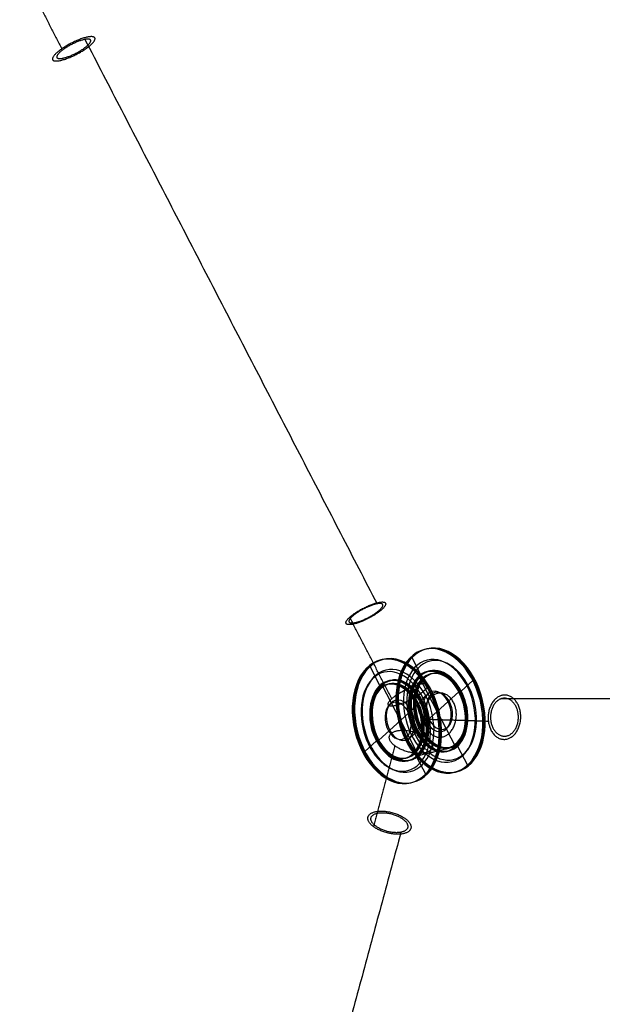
# Model space of a CAD drawing. Header units: millimetres. Extents: x 88174 to 90498, y -31828 to -30219.
# Tile 252 of 256: x 89668 to 89898, y -31439 to -31050. Entities that reach past the tile are written whole.
import ezdxf

# ---------------------------------------------------------------- set-up
doc = ezdxf.new("R2010")
doc.units = ezdxf.units.MM
doc.layers.add('Default', color=7, linetype='Continuous', true_color=0x000000)

msp = doc.modelspace()

# ---------------------------------------------------------------- linework, layer by layer
at = {"layer": 'Default'}
for p, q in [((89826.72, -31308.8, 1794.51), (89822.84, -31301.29, 1796.76)), ((89810.39, -31312.75, 1779.55), (89806.51, -31305.24, 1781.79)), ((89825.81, -31309.02, 1793.68), (89826.72, -31308.8, 1794.51)), ((89833.01, -31322.98, 1789.51), (89825.81, -31309.02, 1793.68)), ((89811.3, -31312.53, 1780.38), (89810.39, -31312.75, 1779.55)), ((89818.5, -31326.49, 1776.21), (89811.3, -31312.53, 1780.38)), ((89842.47, -31314.95, 1778.95), (89847.08, -31310.74, 1772.81)), ((89826.14, -31318.9, 1763.98), (89830.75, -31314.69, 1757.85)), ((89833.01, -31322.98, 1789.51), (89841.56, -31315.17, 1778.12)), ((89841.56, -31315.17, 1778.12), (89842.47, -31314.95, 1778.95)), ((89818.5, -31326.49, 1776.21), (89827.05, -31318.68, 1764.81)), ((89827.05, -31318.68, 1764.81), (89826.14, -31318.9, 1763.98)), ((89833.01, -31322.98, 1789.51), (89824.46, -31330.8, 1800.91)), ((89833.01, -31322.98, 1789.51), (89840.21, -31336.94, 1785.34)), ((89818.5, -31326.49, 1776.21), (89809.94, -31334.31, 1787.6)), ((89818.5, -31326.49, 1776.21), (89825.7, -31340.45, 1772.04)), ((89825.37, -31330.58, 1801.74), (89820.76, -31334.78, 1807.87)), ((89824.46, -31330.8, 1800.91), (89825.37, -31330.58, 1801.74)), ((89809.04, -31334.53, 1786.77), (89804.43, -31338.74, 1792.91)), ((89809.94, -31334.31, 1787.6), (89809.04, -31334.53, 1786.77)), ((89825.7, -31340.45, 1772.04), (89824.79, -31340.67, 1771.21)), ((89840.21, -31336.94, 1785.34), (89841.12, -31336.72, 1786.17)), ((89841.12, -31336.72, 1786.17), (89844.99, -31344.24, 1783.93)), ((89824.79, -31340.67, 1771.21), (89828.67, -31348.19, 1768.96))]:
    msp.add_line(p, q, dxfattribs=at)
at = {"layer": 'Default', "extrusion": (-0.129446, 0.984463, -0.11864)}
for points in [[(-84975.63, -3287.08), (-84976.56, -3286.24)], [(-84958.92, -3302.15), (-84957.99, -3302.99)], [(-84979.83, -3289.87), (-84978.9, -3290.71)], [(-84998.42, -3312.35), (-84999.35, -3311.51)], [(-84961.27, -3306.62), (-84962.19, -3305.78)], [(-84981.72, -3327.42), (-84980.79, -3328.26)], [(-84993.5, -3305.03), (-84992.58, -3305.87)], [(-84974.94, -3321.78), (-84975.87, -3320.94)], [(-84975.97, -3285.59), (-84975.04, -3286.43)], [(-84957.41, -3302.34), (-84958.34, -3301.5)], [(-84969.2, -3279.95), (-84970.12, -3279.12)], [(-84989.65, -3300.75), (-84988.72, -3301.59)], [(-84952.49, -3295.03), (-84951.56, -3295.86)], [(-84971.08, -3317.5), (-84972.01, -3316.66)], [(-84991.99, -3305.22), (-84992.92, -3304.38)], [(-84975.28, -3320.29), (-84974.36, -3321.13)]]:
    msp.add_lwpolyline(points, dxfattribs=at)
at = {"layer": 'Default', "extrusion": (0.117621, -0.228066, 0.966515)}
for points in [[(65484.88, -66219.81), (65484.88, -66229.81)], [(65466.74, -66219.81), (65466.74, -66229.81)], [(65483.98, -66229.81), (65483.98, -66244.81)], [(65467.65, -66229.81), (65467.65, -66244.81)], [(65483.98, -66259.81), (65483.98, -66244.81)], [(65467.65, -66259.81), (65467.65, -66244.81)], [(65484.88, -66269.81), (65484.88, -66259.81)], [(65466.74, -66269.81), (65466.74, -66259.81)]]:
    msp.add_lwpolyline(points, dxfattribs=at)
at = {"layer": 'Default', "extrusion": (-0.288694, 0.876767, 0.384624)}
for points in [[(-75548.25, 23883.87), (-75541.74, 23891.47)], [(-75529.64, 23867.94), (-75523.14, 23875.54)], [(-75540.81, 23890.67), (-75531.06, 23902.07)], [(-75524.07, 23876.33), (-75514.31, 23887.73)], [(-75521.3, 23913.46), (-75531.06, 23902.07)], [(-75504.56, 23899.12), (-75514.31, 23887.73)], [(-75515.73, 23921.85), (-75522.24, 23914.26)], [(-75497.13, 23905.92), (-75503.63, 23898.33)]]:
    msp.add_lwpolyline(points, dxfattribs=at)
at = {"layer": 'Default', "extrusion": (-0.725755, -0.17559, -0.665168)}
for centre, radius in [((51569.39, -51842.67, -60888.33), 25), ((51569.39, -51842.67, -60888.96), 25), ((51569.39, -51842.67, -60889.58), 25), ((51569.39, -51842.67, -60864.58), 25), ((51569.39, -51842.67, -60865.21), 25), ((51569.39, -51842.67, -60865.83), 25), ((51569.39, -51842.67, -60888.33), 20.63), ((51569.39, -51842.67, -60889.58), 20), ((51569.39, -51842.67, -60865.83), 20.63), ((51569.39, -51842.67, -60864.58), 20), ((51569.39, -51842.67, -60867.08), 16.25), ((51569.39, -51842.67, -60887.08), 16.25), ((51569.39, -51842.67, -60887.71), 16.25), ((51569.39, -51842.67, -60888.33), 16.25), ((51569.39, -51842.67, -60888.33), 15), ((51569.39, -51842.67, -60888.96), 15), ((51569.39, -51842.67, -60889.58), 15), ((51569.39, -51842.67, -60865.83), 16.25), ((51569.39, -51842.67, -60864.58), 15), ((51569.39, -51842.67, -60866.46), 16.25), ((51569.39, -51842.67, -60865.21), 15), ((51569.39, -51842.67, -60865.83), 15), ((51569.39, -51842.67, -60887.08), 8.13), ((51569.39, -51842.67, -60888.33), 7.5), ((51569.39, -51842.67, -60865.83), 7.5), ((51569.39, -51842.67, -60867.08), 8.13)]:
    msp.add_circle(centre, radius, dxfattribs=at)
at = {"layer": 'Default'}
for points in [[(89668.11, -31028.83, 1865.91), (89676.43, -31044.92, 1861.08), (89684.76, -31061.01, 1856.24)], [(89693.88, -31057.29, 1859.56), (89751.58, -31168.86, 1826.03), (89809.29, -31280.42, 1792.5)], [(89815.1, -31317.92, 1779.52), (89806.79, -31301.82, 1784.33), (89798.48, -31285.71, 1789.14)], [(89858.47, -31317.89, 1745.01), (89946.72, -31317.89, 1649.55), (90034.96, -31317.89, 1554.09)], [(89827.81, -31325.97, 1767.77), (89840.53, -31326.37, 1754), (89853.25, -31326.77, 1740.23)], [(89816.29, -31336.51, 1783.14), (89812.06, -31352.49, 1791.98), (89807.82, -31368.47, 1800.82)], [(89825.84, -31340.32, 1771.85), (89833.09, -31338.56, 1778.5), (89840.35, -31336.81, 1785.15)], [(89818.7, -31370.72, 1802.07), (89788.91, -31481.2, 1863.76), (89759.11, -31591.68, 1925.46)]]:
    msp.add_open_spline(points, degree=2, dxfattribs=at)
for points, knots in [([(89684.76, -31061.01, 1856.24), (89691.72, -31056.2, 1852.2), (89696.42, -31056.2, 1860.31), (89701.13, -31056.21, 1868.42), (89694.17, -31061.02, 1872.46), (89687.21, -31065.83, 1876.49), (89682.5, -31065.83, 1868.39), (89677.8, -31065.83, 1860.28), (89684.76, -31061.01, 1856.24)], [0, 0, 0, 11.780972, 11.780972, 23.561945, 23.561945, 35.342917, 35.342917, 47.12389, 47.12389, 47.12389]), ([(89693.88, -31057.29, 1859.56), (89698.95, -31056.31, 1865), (89694.53, -31060.03, 1869.79), (89690.12, -31063.75, 1874.57), (89685.05, -31064.74, 1869.13), (89679.98, -31065.72, 1863.69), (89684.4, -31062, 1858.91), (89688.81, -31058.28, 1854.12), (89693.88, -31057.29, 1859.56)], [0, 0, 0, 7.853982, 7.853982, 15.707963, 15.707963, 23.561945, 23.561945, 31.415927, 31.415927, 31.415927]), ([(89798.48, -31285.71, 1789.14), (89793.87, -31289.92, 1795.28), (89800.23, -31288.38, 1801.11), (89806.59, -31286.85, 1806.94), (89811.2, -31282.63, 1800.8), (89815.81, -31278.42, 1794.65), (89809.45, -31279.96, 1788.83), (89803.09, -31281.5, 1783), (89798.48, -31285.71, 1789.14)], [0, 0, 0, 11.780972, 11.780972, 23.561945, 23.561945, 35.342917, 35.342917, 47.12389, 47.12389, 47.12389]), ([(89809.29, -31280.42, 1792.5), (89814.36, -31279.43, 1797.94), (89809.94, -31283.15, 1802.73), (89805.53, -31286.87, 1807.52), (89800.46, -31287.86, 1802.08), (89795.39, -31288.85, 1796.64), (89799.81, -31285.12, 1791.85), (89804.22, -31281.4, 1787.06), (89809.29, -31280.42, 1792.5)], [0, 0, 0, 7.853982, 7.853982, 15.707963, 15.707963, 23.561945, 23.561945, 31.415927, 31.415927, 31.415927]), ([(89840.35, -31336.81, 1785.15), (89848.78, -31328.76, 1773.83), (89841.44, -31314.94, 1778.19), (89834.11, -31301.11, 1782.54), (89825.67, -31309.15, 1793.87), (89817.24, -31317.2, 1805.19), (89824.58, -31331.03, 1800.83), (89831.92, -31344.85, 1796.48), (89840.35, -31336.81, 1785.15)], [0, 0, 0, 20.420352, 20.420352, 40.840704, 40.840704, 61.261057, 61.261057, 81.681409, 81.681409, 81.681409]), ([(89825.84, -31340.32, 1771.85), (89834.27, -31332.28, 1760.53), (89826.93, -31318.45, 1764.88), (89819.59, -31304.62, 1769.24), (89811.16, -31312.66, 1780.56), (89802.73, -31320.71, 1791.89), (89810.06, -31334.54, 1787.53), (89817.4, -31348.37, 1783.17), (89825.84, -31340.32, 1771.85)], [0, 0, 0, 20.420352, 20.420352, 40.840704, 40.840704, 61.261057, 61.261057, 81.681409, 81.681409, 81.681409]), ([(89815.1, -31317.92, 1779.52), (89810.49, -31322.13, 1785.66), (89816.84, -31320.6, 1791.49), (89823.2, -31319.06, 1797.32), (89827.81, -31314.84, 1791.17), (89832.42, -31310.63, 1785.03), (89826.07, -31312.17, 1779.2), (89819.71, -31313.71, 1773.38), (89815.1, -31317.92, 1779.52)], [0, 0, 0, 11.780972, 11.780972, 23.561945, 23.561945, 35.342917, 35.342917, 47.12389, 47.12389, 47.12389]), ([(89827.81, -31325.97, 1767.77), (89826.81, -31317.35, 1766.6), (89833.17, -31315.81, 1772.42), (89839.52, -31314.27, 1778.25), (89840.53, -31322.89, 1779.43), (89841.53, -31331.52, 1780.61), (89835.18, -31333.05, 1774.78), (89828.82, -31334.59, 1768.95), (89827.81, -31325.97, 1767.77)], [0, 0, 0, 11.780972, 11.780972, 23.561945, 23.561945, 35.342917, 35.342917, 47.12389, 47.12389, 47.12389]), ([(89853.25, -31326.77, 1740.23), (89852.24, -31318.15, 1739.05), (89858.6, -31316.61, 1744.88), (89864.96, -31315.07, 1750.71), (89865.97, -31323.7, 1751.89), (89866.97, -31332.32, 1753.07), (89860.61, -31333.86, 1747.24), (89854.25, -31335.39, 1741.41), (89853.25, -31326.77, 1740.23)], [0, 0, 0, 11.780972, 11.780972, 23.561945, 23.561945, 35.342917, 35.342917, 47.12389, 47.12389, 47.12389]), ([(89858.47, -31317.89, 1745.01), (89863.86, -31316.35, 1749.99), (89865, -31323.69, 1751.04), (89866.13, -31331.03, 1752.09), (89860.74, -31332.57, 1747.11), (89855.35, -31334.12, 1742.13), (89854.22, -31326.78, 1741.08), (89853.08, -31319.44, 1740.03), (89858.47, -31317.89, 1745.01)], [0, 0, 0, 7.853982, 7.853982, 15.707963, 15.707963, 23.561945, 23.561945, 31.415927, 31.415927, 31.415927]), ([(89816.29, -31336.51, 1783.14), (89821.98, -31340.82, 1778.06), (89828.34, -31339.28, 1783.89), (89834.7, -31337.75, 1789.71), (89829.01, -31333.43, 1794.79), (89823.31, -31329.12, 1799.86), (89816.95, -31330.66, 1794.04), (89810.6, -31332.2, 1788.21), (89816.29, -31336.51, 1783.14)], [0, 0, 0, 11.780972, 11.780972, 23.561945, 23.561945, 35.342917, 35.342917, 47.12389, 47.12389, 47.12389]), ([(89807.82, -31368.47, 1800.82), (89813.51, -31372.79, 1795.75), (89819.87, -31371.25, 1801.58), (89826.23, -31369.71, 1807.4), (89820.54, -31365.4, 1812.47), (89814.85, -31361.08, 1817.55), (89808.49, -31362.62, 1811.72), (89802.13, -31364.16, 1805.9), (89807.82, -31368.47, 1800.82)], [0, 0, 0, 11.780972, 11.780972, 23.561945, 23.561945, 35.342917, 35.342917, 47.12389, 47.12389, 47.12389]), ([(89818.7, -31370.72, 1802.07), (89824.41, -31369.61, 1806.81), (89819.86, -31365.82, 1811.41), (89815.3, -31362.02, 1816), (89809.6, -31363.13, 1811.26), (89803.89, -31364.24, 1806.52), (89808.44, -31368.03, 1801.93), (89813, -31371.83, 1797.33), (89818.7, -31370.72, 1802.07)], [0, 0, 0, 7.853982, 7.853982, 15.707963, 15.707963, 23.561945, 23.561945, 31.415927, 31.415927, 31.415927])]:
    msp.add_rational_spline(points, [1, 0.707106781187, 1, 0.707106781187, 1, 0.707106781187, 1, 0.707106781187, 1], degree=2, knots=knots, dxfattribs=at)

doc.saveas('drawing.dxf')
